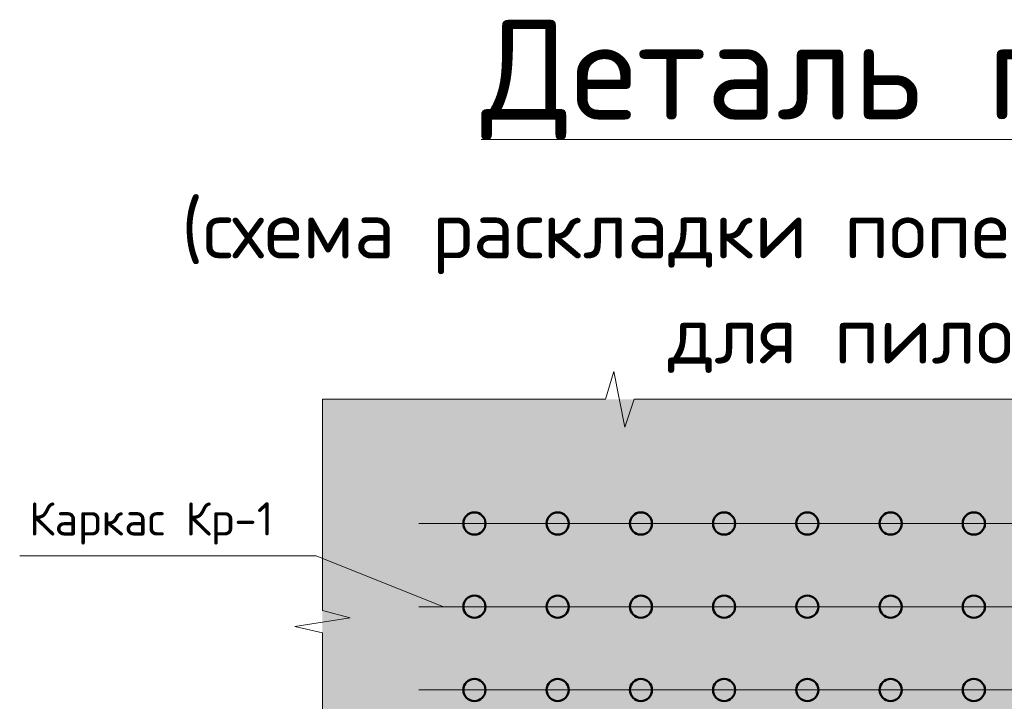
# Model space of a CAD drawing. Header units: metres. Extents: x -38 to 97, y -15 to 21.
# Tile 161 of 229: x 74.377 to 75.264, y 4.614 to 5.229. Entities that reach past the tile are written whole.
import ezdxf

# ---------------------------------------------------------------- set-up
doc = ezdxf.new("R2010")
doc.units = ezdxf.units.M
for name, color, linetype in [('XR$3$_3705', 7, 'Continuous'), ('XR$4$_3705', 7, 'Continuous'), ('XR$6$_3705', 7, 'Continuous')]:
    doc.layers.add(name, color=color, linetype=linetype)
for name, color, linetype, lineweight in [('XR$3$ВК__отв в полу 1-2 эт', 220, 'Continuous', 25), ('XR$3$Текст_ общее_1', 7, 'Continuous', 13), ('XR$4$ВК__отв в полу 1-2 эт', 220, 'Continuous', 25), ('XR$4$Текст_ общее_1', 7, 'Continuous', 13), ('XR$6$ВК__отв в полу 1-2 эт', 220, 'Continuous', 25), ('XR$6$Текст_ общее_1', 7, 'Continuous', 13)]:
    doc.layers.add(name, color=color, linetype=linetype, lineweight=lineweight)
doc.styles.add('ISOCPEUR', font='txt')

# ---------------------------------------------------------------- blocks, each defined once
blk = doc.blocks.new('ЭЛЕМЕНТ_УЗОРА_7')
at = {"color": 7, "linetype": 'Continuous', "lineweight": 13, "transparency": 33554687}
blk.add_line((74.64958, 4.88641), (74.64958, 4.88641), dxfattribs=at)
blk.add_line((74.64958, 4.88641), (74.64958, 4.88641), dxfattribs=at)
for points in [[(74.64958, 4.88641), (74.90483, 4.88641), (74.91214, 4.91141), (74.92206, 4.86141), (74.93041, 4.88641), (75.17158, 4.88641)], [(75.17158, 4.88641), (75.42683, 4.88641), (75.43414, 4.91141), (75.44406, 4.86141), (75.45241, 4.88641), (75.69358, 4.88641)], [(74.64958, 4.47441), (74.64958, 4.67588), (74.62458, 4.68165), (74.67458, 4.68947), (74.64958, 4.69607), (74.64958, 4.88641)]]:
    blk.add_lwpolyline(points, dxfattribs=at)
blk = doc.blocks.new('ЭЛЕМЕНТ_УЗОРА_20')
at = {"color": 7, "linetype": 'Continuous', "lineweight": 13, "transparency": 33554687}
blk.add_line((74.64958, 4.88641), (74.64958, 4.88641), dxfattribs=at)
blk.add_line((74.64958, 4.88641), (74.64958, 4.88641), dxfattribs=at)
for points in [[(74.64958, 4.88641), (74.90483, 4.88641), (74.91214, 4.91141), (74.92206, 4.86141), (74.93041, 4.88641), (75.17158, 4.88641)], [(75.17158, 4.88641), (75.42683, 4.88641), (75.43414, 4.91141), (75.44406, 4.86141), (75.45241, 4.88641), (75.69358, 4.88641)], [(74.64958, 4.47441), (74.64958, 4.67588), (74.62458, 4.68165), (74.67458, 4.68947), (74.64958, 4.69607), (74.64958, 4.88641)]]:
    blk.add_lwpolyline(points, dxfattribs=at)
blk = doc.blocks.new('ЭЛЕМЕНТ_УЗОРА_41')
at = {"color": 7, "linetype": 'Continuous', "lineweight": 13, "transparency": 33554687}
blk.add_line((74.64958, 4.88641), (74.64958, 4.88641), dxfattribs=at)
blk.add_line((74.64958, 4.88641), (74.64958, 4.88641), dxfattribs=at)
for points in [[(74.64958, 4.88641), (74.90483, 4.88641), (74.91214, 4.91141), (74.92206, 4.86141), (74.93041, 4.88641), (75.17158, 4.88641)], [(75.17158, 4.88641), (75.42683, 4.88641), (75.43414, 4.91141), (75.44406, 4.86141), (75.45241, 4.88641), (75.69358, 4.88641)], [(74.64958, 4.47441), (74.64958, 4.67588), (74.62458, 4.68165), (74.67458, 4.68947), (74.64958, 4.69607), (74.64958, 4.88641)]]:
    blk.add_lwpolyline(points, dxfattribs=at)

msp = doc.modelspace()

# ---------------------------------------------------------------- hatches: boundary and pattern name
at = {"linetype": 'Continuous', "lineweight": 13, "true_color": 0xf0eae8, "transparency": 33554687}
msp.add_hatch(color=7, dxfattribs=at).paths.add_polyline_path([(74.64958, 4.88641), (74.64958, 4.06241), (75.69358, 4.06241), (75.69358, 4.88641)])
msp.add_hatch(color=7, dxfattribs=at).paths.add_polyline_path([(74.64958, 4.88641), (74.64958, 4.06241), (75.69358, 4.06241), (75.69358, 4.88641)])
msp.add_hatch(color=7, dxfattribs=at).paths.add_polyline_path([(74.64958, 4.88641), (74.64958, 4.06241), (75.69358, 4.06241), (75.69358, 4.88641)])

# ---------------------------------------------------------------- linework, layer by layer
at = {"color": 7, "linetype": 'Continuous', "lineweight": 13, "transparency": 33554687}
msp.add_lwpolyline([(74.37677, 4.74539), (74.64398, 4.74539), (74.75872, 4.69941)], dxfattribs=at)
msp.add_lwpolyline([(74.37677, 4.74539), (74.64398, 4.74539), (74.75872, 4.69941)], dxfattribs=at)
msp.add_lwpolyline([(74.37677, 4.74539), (74.64398, 4.74539), (74.75872, 4.69941)], dxfattribs=at)
at = {"layer": 'XR$3$_3705', "color": 7, "linetype": 'Continuous', "lineweight": 50, "transparency": 33554687}
for centre in [(74.78658, 4.77441), (74.86158, 4.77441), (74.93658, 4.77441), (75.01158, 4.77441), (75.08658, 4.77441), (75.16158, 4.77441), (75.23658, 4.77441), (74.78658, 4.69941), (74.86158, 4.69941), (74.93658, 4.69941), (75.01158, 4.69941), (75.08658, 4.69941), (75.16158, 4.69941), (75.23658, 4.69941), (74.78658, 4.62441), (74.86158, 4.62441), (74.93658, 4.62441), (75.01158, 4.62441), (75.08658, 4.62441), (75.16158, 4.62441), (75.23658, 4.62441)]:
    msp.add_circle(centre, 0.01, dxfattribs=at)
at = {"layer": 'XR$3$ВК__отв в полу 1-2 эт', "color": 7, "linetype": 'Continuous', "lineweight": 13, "transparency": 33554687}
for p, q in [((75.58658, 4.77441), (74.73658, 4.77441)), ((75.58658, 4.69941), (74.73658, 4.69941)), ((75.58658, 4.62441), (74.73658, 4.62441))]:
    msp.add_line(p, q, dxfattribs=at)
at = {"layer": 'XR$4$_3705', "color": 7, "linetype": 'Continuous', "lineweight": 50, "transparency": 33554687}
for centre in [(74.78658, 4.77441), (74.86158, 4.77441), (74.93658, 4.77441), (75.01158, 4.77441), (75.08658, 4.77441), (75.16158, 4.77441), (75.23658, 4.77441), (74.78658, 4.69941), (74.86158, 4.69941), (74.93658, 4.69941), (75.01158, 4.69941), (75.08658, 4.69941), (75.16158, 4.69941), (75.23658, 4.69941), (74.78658, 4.62441), (74.86158, 4.62441), (74.93658, 4.62441), (75.01158, 4.62441), (75.08658, 4.62441), (75.16158, 4.62441), (75.23658, 4.62441)]:
    msp.add_circle(centre, 0.01, dxfattribs=at)
at = {"layer": 'XR$4$ВК__отв в полу 1-2 эт', "color": 7, "linetype": 'Continuous', "lineweight": 13, "transparency": 33554687}
for p, q in [((75.58658, 4.77441), (74.73658, 4.77441)), ((75.58658, 4.69941), (74.73658, 4.69941)), ((75.58658, 4.62441), (74.73658, 4.62441))]:
    msp.add_line(p, q, dxfattribs=at)
at = {"layer": 'XR$6$_3705', "color": 7, "linetype": 'Continuous', "lineweight": 50, "transparency": 33554687}
for centre in [(74.78658, 4.77441), (74.86158, 4.77441), (74.93658, 4.77441), (75.01158, 4.77441), (75.08658, 4.77441), (75.16158, 4.77441), (75.23658, 4.77441), (74.78658, 4.69941), (74.86158, 4.69941), (74.93658, 4.69941), (75.01158, 4.69941), (75.08658, 4.69941), (75.16158, 4.69941), (75.23658, 4.69941), (74.78658, 4.62441), (74.86158, 4.62441), (74.93658, 4.62441), (75.01158, 4.62441), (75.08658, 4.62441), (75.16158, 4.62441), (75.23658, 4.62441)]:
    msp.add_circle(centre, 0.01, dxfattribs=at)
at = {"layer": 'XR$6$ВК__отв в полу 1-2 эт', "color": 7, "linetype": 'Continuous', "lineweight": 13, "transparency": 33554687}
for p, q in [((75.58658, 4.77441), (74.73658, 4.77441)), ((75.58658, 4.69941), (74.73658, 4.69941)), ((75.58658, 4.62441), (74.73658, 4.62441))]:
    msp.add_line(p, q, dxfattribs=at)

# ---------------------------------------------------------------- block references
at = {"color": 7, "linetype": 'Continuous', "lineweight": 13, "transparency": 33554687}
for name in ['ЭЛЕМЕНТ_УЗОРА_7', 'ЭЛЕМЕНТ_УЗОРА_20', 'ЭЛЕМЕНТ_УЗОРА_41']:
    msp.add_blockref(name, (0, 0), dxfattribs=at)

# ---------------------------------------------------------------- texts
at = {"color": 7, "linetype": 'Continuous', "lineweight": 13, "transparency": 33554687, "insert": (74.49535, 4.77452), "char_height": 0.03, "width": 0.2452593, "attachment_point": 5, "style": 'ISOCPEUR'}
msp.add_mtext('\\A1;{\\fISOCPEUR|i0|b0;\\H0.030000;\\W1.000000;\\C7;Каркас Кр-1}\\P', dxfattribs=at)
msp.add_mtext('\\A1;{\\fISOCPEUR|i0|b0;\\H0.030000;\\W1.000000;\\C7;Каркас Кр-1}\\P', dxfattribs=at)
msp.add_mtext('\\A1;{\\fISOCPEUR|i0|b0;\\H0.030000;\\W1.000000;\\C7;Каркас Кр-1}\\P', dxfattribs=at)
at = {"layer": 'XR$3$Текст_ общее_1', "color": 7, "linetype": 'Continuous', "lineweight": 13, "transparency": 33554687, "insert": (75.18173, 5.22861), "char_height": 0.09, "width": 2.301075, "attachment_point": 2, "line_spacing_factor": 1.084337}
msp.add_mtext('\\A1;{\\L\\fISOCPEUR|i0|b0;\\H0.090000;\\W1.000000;\\C7;  Деталь плана 1\\l}\\P{\\fISOCPEUR|i0|b0;\\H0.052500;\\W1.000000;\\C7;(схема раскладки поперечной арматуры}\\P{\\fISOCPEUR|i0|b0;\\H0.052500;\\W1.000000;\\C7;для пилонов)}\\P', dxfattribs=at)
at = {"layer": 'XR$4$Текст_ общее_1', "color": 7, "linetype": 'Continuous', "lineweight": 13, "transparency": 33554687, "insert": (75.18173, 5.22861), "char_height": 0.09, "width": 2.301075, "attachment_point": 2, "line_spacing_factor": 1.084337}
msp.add_mtext('\\A1;{\\L\\fISOCPEUR|i0|b0;\\H0.090000;\\W1.000000;\\C7;  Деталь плана 1\\l}\\P{\\fISOCPEUR|i0|b0;\\H0.052500;\\W1.000000;\\C7;(схема раскладки поперечной арматуры}\\P{\\fISOCPEUR|i0|b0;\\H0.052500;\\W1.000000;\\C7;для пилонов)}\\P', dxfattribs=at)
at = {"layer": 'XR$6$Текст_ общее_1', "color": 7, "linetype": 'Continuous', "lineweight": 13, "transparency": 33554687, "insert": (75.18173, 5.22861), "char_height": 0.09, "width": 2.301075, "attachment_point": 2, "line_spacing_factor": 1.084337}
msp.add_mtext('\\A1;{\\L\\fISOCPEUR|i0|b0;\\H0.090000;\\W1.000000;\\C7;  Деталь плана 1\\l}\\P{\\fISOCPEUR|i0|b0;\\H0.052500;\\W1.000000;\\C7;(схема раскладки поперечной арматуры}\\P{\\fISOCPEUR|i0|b0;\\H0.052500;\\W1.000000;\\C7;для пилонов)}\\P', dxfattribs=at)

doc.saveas('drawing.dxf')
